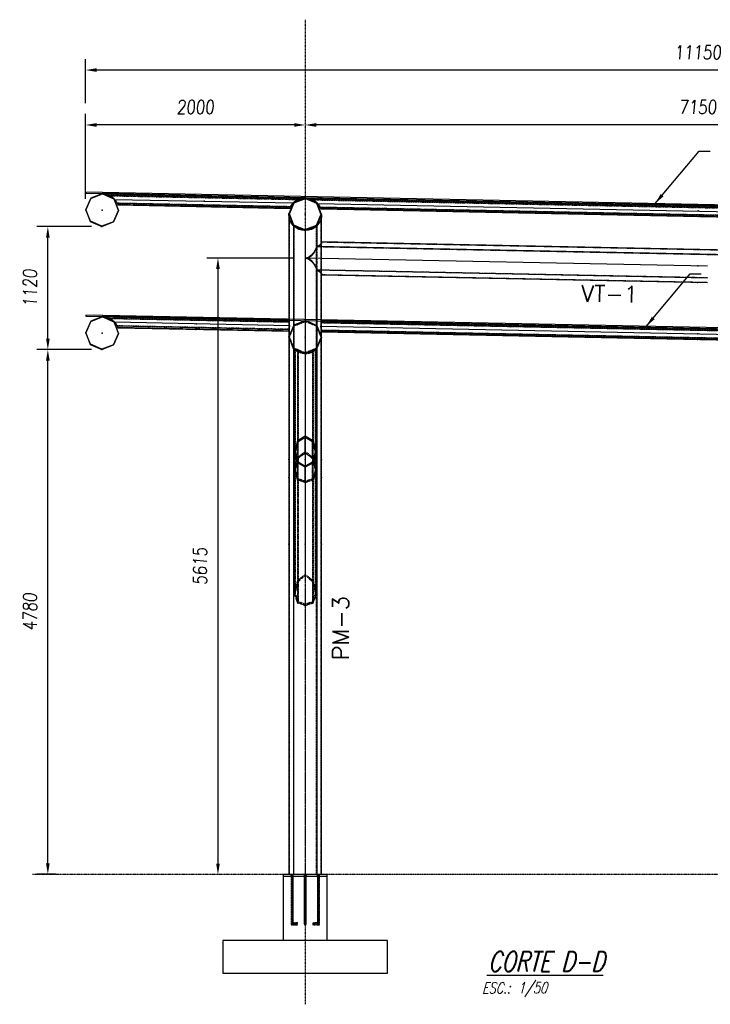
# Model space of a CAD drawing. Extents: x 635589 to 666432, y 115240 to 137507.
# Tile 5 of 7: x 652425 to 658713, y 128384 to 137353. Entities that reach past the tile are written whole.
import ezdxf
from ezdxf.enums import TextEntityAlignment as Align

# ---------------------------------------------------------------- set-up
doc = ezdxf.new("R2010")
doc.units = 0
doc.header["$LTSCALE"] = 10
doc.header["$MEASUREMENT"] = 0
doc.linetypes.add('DASHDOT', pattern=[1, 0.5, -0.25, 0, -0.25])
doc.linetypes.add('HIDDEN', pattern=[0.375, 0.25, -0.125])
doc.layers.get('0').update_dxf_attribs({"linetype": 'CONTINUOUS'})
doc.layers.get('Defpoints').update_dxf_attribs({"linetype": 'CONTINUOUS'})
for name, color, linetype in [('A', 2, 'DASHDOT'), ('COTAS', 7, 'CONTINUOUS'), ('FORIR', 4, 'CONTINUOUS'), ('G', 3, 'CONTINUOUS'), ('mark3d', 2, 'CONTINUOUS'), ('REGUA175', 4, 'CONTINUOUS'), ('S', 7, 'CONTINUOUS'), ('TR', 6, 'HIDDEN'), ('TXT1', 7, 'CONTINUOUS')]:
    doc.layers.add(name, color=color, linetype=linetype)
doc.layers.add('T04', color=4, linetype='CONTINUOUS', lineweight=25)
doc.styles.add('Dunke', font='romans.shx', dxfattribs={"width": 0.75, "oblique": 15})
doc.styles.add('PADRAO MTL', font='txt.shx', dxfattribs={"width": 0.8, "oblique": 5})
doc.styles.add('POS', font='ROMANS', dxfattribs={"width": 0.7})
doc.styles.get("Standard").update_dxf_attribs({"font": 'txt.shx', "width": 0.7, "oblique": 5})
doc.dimstyles.new('1-50', dxfattribs={"dimscale": 50, "dimtxt": 2.5, "dimasz": 2, "dimexe": 2, "dimexo": 2, "dimgap": 2, "dimtad": 1, "dimdec": 0, "dimdsep": 46, "dimtxsty": 'PADRAO MTL', "dimcen": 3, "dimclrd": 1, "dimclre": 1, "dimclrt": 7, "dimadec": 0, "dimazin": 0, "dimtfac": 1, "dimtdec": 0, "dimtmove": 0, "dimatfit": 3, "dimfxl": 1, "dimtfill": 1, "dimtolj": 1, "dimarcsym": 0})

# ---------------------------------------------------------------- blocks, each defined once
blk = doc.blocks.new('*D53')
at = {"layer": 'COTAS', "color": 1, "lineweight": -2, "transparency": 16777216}
for p, q in [((662074.4, 136394.2), (655124.4, 136394.2)), ((655024.4, 136294.2), (655024.4, 136294.2)), ((662174.4, 136294.2), (662174.4, 136294.2))]:
    blk.add_line(p, q, dxfattribs=at)
at = {"layer": 'COTAS', "color": 1, "transparency": 16777216}
for points in [[(655124.4, 136410.9), (655124.4, 136377.5), (655024.4, 136394.2)], [(662074.4, 136410.9), (662074.4, 136377.5), (662174.4, 136394.2)]]:
    blk.add_solid(points, dxfattribs=at)
at = {"layer": 'Defpoints', "color": 0, "transparency": 16777216}
for p in [(655024.4, 136394.2), (655024.4, 136394.2), (662174.4, 136394.2)]:
    blk.add_point(p, dxfattribs=at)
at = {"layer": 'COTAS', "color": 7, "transparency": 16777216, "insert": (658599.4, 136556.7), "char_height": 125, "attachment_point": 5, "style": 'PADRAO MTL', "bg_fill": 3, "box_fill_scale": 1.25, "bg_fill_color": 256, "bg_fill_true_color": 13158600, "bg_fill_transparency": 0}
blk.add_mtext('\\A1;7150', dxfattribs=at)
blk = doc.blocks.new('*D55')
at = {"layer": 'COTAS', "color": 1, "lineweight": -2, "transparency": 16777216}
for p, q in [((653024.6, 135721.6), (653024.6, 136494.2)), ((654924.4, 136394.2), (653124.6, 136394.2)), ((655024.4, 136294.2), (655024.4, 136294.2))]:
    blk.add_line(p, q, dxfattribs=at)
at = {"layer": 'COTAS', "color": 1, "transparency": 16777216}
for points in [[(653124.6, 136410.9), (653124.6, 136377.5), (653024.6, 136394.2)], [(654924.4, 136410.9), (654924.4, 136377.5), (655024.4, 136394.2)]]:
    blk.add_solid(points, dxfattribs=at)
at = {"layer": 'Defpoints', "color": 0, "transparency": 16777216}
for p in [(653024.6, 136394.2), (655024.4, 136394.2), (653024.6, 135621.6)]:
    blk.add_point(p, dxfattribs=at)
at = {"layer": 'COTAS', "color": 7, "transparency": 16777216, "insert": (654024.5, 136556.7), "char_height": 125, "attachment_point": 5, "style": 'PADRAO MTL', "bg_fill": 3, "box_fill_scale": 1.25, "bg_fill_color": 256, "bg_fill_true_color": 13158600, "bg_fill_transparency": 0}
blk.add_mtext('\\A1;2000', dxfattribs=at)
blk = doc.blocks.new('*D56')
at = {"layer": 'COTAS', "color": 1, "lineweight": -2, "transparency": 16777216}
for p, q in [((653024.6, 136594.2), (653024.6, 136994.3)), ((664174.4, 136594.2), (664174.4, 136994.3)), ((664074.4, 136894.3), (653124.6, 136894.3))]:
    blk.add_line(p, q, dxfattribs=at)
at = {"layer": 'COTAS', "color": 1, "transparency": 16777216}
for points in [[(653124.6, 136910.9), (653124.6, 136877.6), (653024.6, 136894.3)], [(664074.4, 136910.9), (664074.4, 136877.6), (664174.4, 136894.3)]]:
    blk.add_solid(points, dxfattribs=at)
at = {"layer": 'Defpoints', "color": 0, "transparency": 16777216}
for p in [(653024.6, 136894.3), (653024.6, 136494.2), (664174.4, 136494.2)]:
    blk.add_point(p, dxfattribs=at)
at = {"layer": 'COTAS', "color": 7, "transparency": 16777216, "insert": (658599.5, 137056.8), "char_height": 125, "attachment_point": 5, "style": 'PADRAO MTL', "bg_fill": 3, "box_fill_scale": 1.25, "bg_fill_color": 256, "bg_fill_true_color": 13158600, "bg_fill_transparency": 0}
blk.add_mtext('\\A1;11150', dxfattribs=at)
blk = doc.blocks.new('*D47')
at = {"layer": 'COTAS', "color": 1, "lineweight": -2, "transparency": 16777216}
for p, q in [((653078.6, 134348.5), (652580.9, 134348.5)), ((652680.9, 129668.6), (652680.9, 134248.5)), ((652753.7, 129568.6), (652580.9, 129568.6))]:
    blk.add_line(p, q, dxfattribs=at)
at = {"layer": 'COTAS', "color": 1, "transparency": 16777216}
for points in [[(652664.3, 134248.5), (652697.6, 134248.5), (652680.9, 134348.5)], [(652664.3, 129668.6), (652697.6, 129668.6), (652680.9, 129568.6)]]:
    blk.add_solid(points, dxfattribs=at)
at = {"layer": 'Defpoints', "color": 0, "transparency": 16777216}
for p in [(652680.9, 134348.5), (653178.6, 134348.5), (652853.7, 129568.6)]:
    blk.add_point(p, dxfattribs=at)
at = {"layer": 'COTAS', "color": 7, "transparency": 16777216, "insert": (652518.4, 131958.5), "char_height": 125, "attachment_point": 5, "rotation": 90, "style": 'PADRAO MTL', "bg_fill": 3, "box_fill_scale": 1.25, "bg_fill_color": 256, "bg_fill_true_color": 13158600, "bg_fill_transparency": 0}
blk.add_mtext('\\A1;4780', dxfattribs=at)
blk = doc.blocks.new('mark3d1')
at = {"layer": 'mark3d', "color": 4, "style": 'POS'}
blk.add_attdef('MARK', text='', height=3, dxfattribs=at).set_placement((7.18, -1.23), align=Align.CENTER)
blk = doc.blocks.new('*D49')
at = {"layer": 'COTAS', "color": 1, "lineweight": -2, "transparency": 16777216}
for p, q in [((654924.4, 135181.6), (654130, 135181.6)), ((654230, 135081.6), (654230, 129666.6)), ((654330, 129566.6), (654330, 129566.6))]:
    blk.add_line(p, q, dxfattribs=at)
at = {"layer": 'COTAS', "color": 1, "transparency": 16777216}
for points in [[(654213.3, 135081.6), (654246.6, 135081.6), (654230, 135181.6)], [(654213.3, 129666.6), (654246.6, 129666.6), (654230, 129566.6)]]:
    blk.add_solid(points, dxfattribs=at)
at = {"layer": 'Defpoints', "color": 0, "transparency": 16777216}
for p in [(655024.4, 135181.6), (654230, 129566.6), (654230, 129566.6)]:
    blk.add_point(p, dxfattribs=at)
at = {"layer": 'COTAS', "color": 7, "transparency": 16777216, "insert": (654067.5, 132374.1), "char_height": 125, "attachment_point": 5, "rotation": 90, "style": 'PADRAO MTL', "bg_fill": 3, "box_fill_scale": 1.25, "bg_fill_color": 256, "bg_fill_true_color": 13158600, "bg_fill_transparency": 0}
blk.add_mtext('\\A1;5615', dxfattribs=at)
blk = doc.blocks.new('*D52')
at = {"layer": 'COTAS', "color": 1, "lineweight": -2, "transparency": 16777216}
for p, q in [((653078.6, 135468.5), (652580.9, 135468.5)), ((652680.9, 134448.5), (652680.9, 135368.5)), ((653078.6, 134348.5), (652580.9, 134348.5))]:
    blk.add_line(p, q, dxfattribs=at)
at = {"layer": 'COTAS', "color": 1, "transparency": 16777216}
for points in [[(652664.3, 135368.5), (652697.6, 135368.5), (652680.9, 135468.5)], [(652664.3, 134448.5), (652697.6, 134448.5), (652680.9, 134348.5)]]:
    blk.add_solid(points, dxfattribs=at)
at = {"layer": 'Defpoints', "color": 0, "transparency": 16777216}
for p in [(652680.9, 135468.5), (653178.6, 135468.5), (653178.6, 134348.5)]:
    blk.add_point(p, dxfattribs=at)
at = {"layer": 'COTAS', "color": 7, "transparency": 16777216, "insert": (652518.4, 134908.5), "char_height": 125, "attachment_point": 5, "rotation": 90, "style": 'PADRAO MTL', "bg_fill": 3, "box_fill_scale": 1.25, "bg_fill_color": 256, "bg_fill_true_color": 13158600, "bg_fill_transparency": 0}
blk.add_mtext('\\A1;1120', dxfattribs=at)
blk = doc.blocks.new('A$C4C575746')
at = {"layer": 'REGUA175', "color": 8, "style": 'Dunke', "oblique": 15, "width": 0.75}
blk.add_text('ESC.:', height=2, dxfattribs=at).set_placement((-0.61, -3.25))
for tag, p, height in [('%%UTITULO', (0.47, 0.77), 3.6), ('ESCALA', (5.96, -3.23), 2)]:
    blk.add_attdef(tag, p, '', height=height, dxfattribs=at)
blk = doc.blocks.new('3D_INFOM')
blk.add_point((0, 0))
at = {"layer": 'FORIR', "flags": 1}
blk.add_attdef('MARK', (7.6, -4.3), '', height=5.26, dxfattribs=at)
blk = doc.blocks.new('3D_INFOTEXT')
blk.add_point((0, 0))
at = {"flags": 1}
for tag, p in [('MAR_PEZ', (7.2, 4.1)), ('POS_PEZ', (7.6, -4.3)), ('HANDLE', (7, -38.5)), ('LUN_PRO', (7.2, -21.9)), ('NOM_PRO', (7.6, -13.2)), ('MAT_PRO', (7.6, -30.1))]:
    blk.add_attdef(tag, p, '', height=5.26, dxfattribs=at)

msp = doc.modelspace()

# ---------------------------------------------------------------- linework, layer by layer
for p, q in [((655225.2, 128966.6), (655225.2, 129550.6)), ((655775.2, 128966.6), (654275.2, 128966.6)), ((654275.2, 128966.6), (654275.2, 128666.6)), ((655775.2, 128666.6), (655775.2, 128966.6)), ((654275.2, 128666.6), (655775.2, 128666.6))]:
    msp.add_line(p, q)
at = {"layer": 'A'}
msp.add_line((655024.4, 137353.1), (655024.4, 128384.1), dxfattribs=at)
at = {"layer": 'G'}
for p, q in [((655084.6, 135719), (655090.5, 135715.7)), ((662113.2, 135575.2), (655090.5, 135715.7)), ((655090.5, 135715.7), (655110.2, 135704.6)), ((655110.2, 135704.6), (655132.6, 135685.5)), ((655132.6, 135685.5), (655137.4, 135679.4)), ((655137.4, 135679.4), (655150.8, 135662.4)), ((655137.4, 135679.4), (662064.8, 135540.8)), ((655150.8, 135662.4), (655160.4, 135643.5)), ((655160.4, 135643.5), (655164.1, 135636.2)), ((655160.4, 135643.5), (662040.4, 135505.9)), ((655164.1, 135636.2), (655166.2, 135628.8)), ((655166.2, 135628.8), (662034, 135491.4)), ((654885.8, 135524.2), (654877.3, 135552.3)), ((654899.7, 135498.2), (654885.8, 135524.2)), ((655163, 135524.2), (655149.1, 135498.2)), ((655171.5, 135552.3), (655163, 135524.2)), ((655174, 135577.7), (655171.5, 135552.3)), ((655174, 135327.1), (655174, 135577.7)), ((654915.9, 135478.4), (654899.7, 135498.2)), ((654918, 135475.9), (654916.8, 135477.4)), ((654918.4, 135475.5), (654918, 135475.9)), ((654941.1, 135456.8), (654918.4, 135475.5)), ((654967, 135443), (654941.1, 135456.8)), ((654995.2, 135434.4), (654967, 135443)), ((655020.6, 135431.9), (654995.2, 135434.4)), ((655053.7, 135434.4), (655024.4, 135431.6)), ((655081.8, 135443), (655053.7, 135434.4)), ((655107.8, 135456.8), (655081.8, 135443)), ((655127.6, 135473.1), (655107.8, 135456.8)), ((655130.1, 135475.2), (655128.6, 135473.9)), ((655130.5, 135475.5), (655130.1, 135475.2)), ((655130.1, 135475.2), (655130.1, 135284.8)), ((655149.1, 135498.2), (655130.5, 135475.5)), ((655024, 135431.6), (655022, 135431.8)), ((655024.4, 135431.6), (655024, 135431.6)), ((655130.5, 135285.6), (655107.8, 135241)), ((655149.1, 135294.6), (655130.5, 135285.6)), ((662067.7, 135146.8), (655130.5, 135285.6)), ((655163, 135305.1), (655149.1, 135294.6)), ((655171.5, 135316.6), (655163, 135305.1)), ((655174.4, 135328.6), (655171.5, 135316.6)), ((662023.8, 135191.6), (655174.4, 135328.6)), ((655107.8, 135241), (655081.8, 135208)), ((655081.8, 135152.9), (655107.8, 135118.9)), ((655107.8, 135118.9), (655130.5, 135073.4)), ((655130.1, 135074.1), (655130.1, 134566.6)), ((655130.5, 135073.4), (655149.1, 135063.6)), ((655130.5, 135073.4), (658689.1, 135002.2)), ((655149.1, 135063.6), (655163, 135052.6)), ((655163, 135052.6), (655171.5, 135040.8)), ((655171.5, 135040.8), (655174.4, 135028.6)), ((655174, 134608.6), (655174, 135030.2)), ((655174.4, 135028.6), (658689.1, 134958.3)), ((653235.8, 134636), (653241.7, 134632.6)), ((653241.7, 134632.6), (653261.4, 134621.6)), ((653261.4, 134621.6), (653283.8, 134602.5)), ((653283.8, 134602.5), (653288.6, 134596.3)), ((653288.6, 134596.3), (653302, 134579.4)), ((653302, 134579.4), (653311.6, 134560.5)), ((653311.6, 134560.5), (653315.3, 134553.2)), ((653315.3, 134553.2), (653317.4, 134545.7)), ((655130.1, 134563.9), (655130.1, 134363.5)), ((655169.3, 134594.1), (655164.9, 134558.8)), ((662032.9, 134421.4), (655164.9, 134558.8)), ((655164.9, 134558.8), (655169.3, 134523.3)), ((655171.2, 134596.6), (655169.3, 134594.1)), ((662028.5, 134456.9), (655169.3, 134594.1)), ((655174, 134608.6), (655171.2, 134596.6)), ((662023.8, 134471.6), (655174, 134608.6)), ((655169.3, 134523.3), (655171.2, 134520.8)), ((655169.3, 134523.3), (662028.5, 134386.2)), ((655171.2, 134520.8), (655174, 134508.6)), ((655174, 134508.6), (662023.8, 134371.6)), ((655174, 134459.4), (655174, 134508.6)), ((655174, 134457.7), (655174.4, 134458.5)), ((655174, 129566.6), (655174, 134457.7)), ((655130.1, 134357.4), (655130.1, 129566.6)), ((655090.7, 133352.4), (655090.7, 133509)), ((655125.6, 133236.6), (655125.6, 133417)), ((655081.8, 133362.3), (655090.7, 133352.4)), ((655090.7, 133352.4), (655094.4, 133337.7)), ((655096.3, 133157.4), (655096.3, 133317)), ((655096.3, 133157.4), (655107.8, 133190.4)), ((655107.8, 133190.4), (655125.6, 133236.6)), ((655081.8, 133156.7), (655096.3, 133157.4)), ((655225.2, 129550.6), (655225.2, 129566.6))]:
    msp.add_line(p, q, dxfattribs=at)
at = {"layer": 'S'}
for p, q in [((655128, 135681.1), (655168, 135578.7)), ((655174.4, 135578.6), (655132.6, 135685.5)), ((655168, 135578.7), (655123.9, 135478)), ((655128.3, 135473.4), (655174.4, 135578.6)), ((654916.3, 135477.6), (655021.4, 135431.6)), ((655021.5, 135437.9), (654920.8, 135482)), ((655021.4, 135431.6), (655128.3, 135473.4)), ((655123.9, 135478), (655021.5, 135437.9)), ((653281.9, 134600.6), (653322.9, 134495.6)), ((653325.6, 134495.6), (653283.8, 134602.5)), ((655130.7, 134563.6), (655171.7, 134458.6)), ((655174.4, 134458.5), (655132.6, 134565.5)), ((653322.9, 134495.6), (653277.7, 134392.3)), ((653279.5, 134390.4), (653325.6, 134495.6)), ((655171.7, 134458.6), (655126.5, 134355.3)), ((655128.3, 134353.4), (655174.4, 134458.5)), ((655117.6, 133417), (655090.7, 133509)), ((655125.6, 133417), (655096.3, 133517)), ((655090.7, 133325), (655117.6, 133417)), ((655125.6, 133417), (655096.3, 133317))]:
    msp.add_line(p, q, dxfattribs=at)
at = {"layer": 'T04'}
for points in [[(653025.6, 135771.6), (664173.4, 135548.7), (664173.6, 135558.7), (653025.8, 135781.6)], [(653025.6, 134651.6), (664173.4, 134428.6), (664173.6, 134438.6), (653025.8, 134661.6)]]:
    msp.add_lwpolyline(points, close=True, dxfattribs=at)
at = {"layer": 'TR'}
for p, q in [((655096.7, 135712.2), (662106.8, 135572)), ((655158.6, 135646.9), (662042.3, 135509.3)), ((655164.9, 135633.6), (662035.6, 135496.1)), ((655170.3, 135314.9), (655170.3, 135548.2)), ((654916.8, 135477.4), (654915.9, 135478.4)), ((655127.5, 129566.6), (655127.5, 135473)), ((655128.6, 135473.9), (655127.6, 135473.1)), ((655024, 135431.6), (655020.6, 135431.9)), ((655022, 135431.8), (655020.6, 135431.9)), ((655021.5, 135431.6), (655021.3, 135431.6)), ((655130.5, 135279.2), (655107.8, 135234.6)), ((655130.1, 135284.8), (655130.1, 135074.1)), ((655132, 135283.7), (655130.5, 135279.2)), ((655149.1, 135292), (655132, 135283.7)), ((662066.2, 135145), (655132, 135283.7)), ((655163, 135302.4), (655149.1, 135292)), ((655171.5, 135313.9), (655163, 135302.4)), ((655170.3, 135042.5), (655170.3, 135314.9)), ((655174.4, 135326), (655171.5, 135313.9)), ((655174, 135030.2), (655174, 135327.1)), ((655174.4, 135326), (655174.4, 135328.6)), ((662023.8, 135189), (655174.4, 135326)), ((655107.8, 135234.6), (655081.8, 135201.6)), ((655081.8, 135159.3), (655107.8, 135125.3)), ((655107.8, 135125.3), (655130.5, 135079.8)), ((655127.5, 135079.5), (655127.5, 134567.7)), ((655130.1, 134357.4), (655130.1, 135074.1)), ((655130.5, 135079.8), (655132, 135075.2)), ((655132, 135075.2), (658689.1, 135004.1)), ((655132, 135075.2), (655149.1, 135066.3)), ((655149.1, 135066.3), (655163, 135055.2)), ((655163, 135055.2), (655171.5, 135043.4)), ((655170.3, 134595.4), (655170.3, 135042.5)), ((655171.5, 135043.4), (655174.4, 135031.2)), ((655174.4, 135031.2), (658689.1, 134960.9)), ((655174.4, 135028.6), (655174.4, 135031.2)), ((655107.4, 134576.5), (655081.4, 134587.9)), ((655081.4, 134581.4), (655107.4, 134570.1)), ((655130.1, 134566.5), (655107.4, 134576.5)), ((655107.4, 134570.1), (655128, 134561.1)), ((655127.5, 134567.7), (655127.5, 134565)), ((655127.5, 134565), (655127.5, 134357.5)), ((655128, 134561.1), (655130.1, 134555.7)), ((655130.1, 134566.6), (655130.1, 134563.9)), ((655132.6, 134565.5), (655130.1, 134566.5)), ((655130.1, 134555.7), (655148.8, 134508)), ((655148.8, 134524.1), (655132.6, 134565.5)), ((655170.3, 134590.7), (655166.3, 134558.8)), ((655166.3, 134558.8), (655170.3, 134526.7)), ((655170.3, 134522), (655170.3, 134595.4)), ((655171.2, 134591.8), (655170.3, 134590.7)), ((662027.5, 134453.5), (655170.3, 134590.7)), ((655174, 134603.9), (655171.2, 134591.8)), ((655174, 134603.9), (655174, 134608.6)), ((655174, 134508.6), (655174, 134608.6)), ((662023.8, 134466.9), (655174, 134603.9)), ((655162.6, 134488.6), (655148.8, 134524.1)), ((655148.8, 134508), (655162.6, 134472.5)), ((655162.6, 134446.3), (655148.8, 134414.6)), ((655170.3, 134469), (655162.6, 134488.6)), ((655162.6, 134472.5), (655168, 134458.7)), ((655168, 134458.7), (655162.6, 134446.3)), ((655162.6, 134431.7), (655170.3, 134449.2)), ((655170.3, 134526.7), (662027.5, 134389.5)), ((655170.3, 134526.7), (655171.2, 134525.5)), ((655170.3, 134469), (655170.3, 134522)), ((655171.2, 134466.8), (655170.3, 134469)), ((655170.3, 134462.3), (655170.3, 134469)), ((655170.3, 134455.3), (655170.3, 134462.3)), ((655170.3, 134449.2), (655170.3, 134455.3)), ((655170.3, 134449.2), (655171.2, 134451.2)), ((655170.3, 129566.6), (655170.3, 134449.2)), ((655171.2, 134525.5), (655174, 134513.4)), ((655174, 134459.4), (655171.2, 134466.8)), ((655171.2, 134451.2), (655174, 134457.7)), ((655174, 134513.4), (662023.8, 134376.4)), ((655174, 134508.6), (655174, 134513.4)), ((655174, 134459.4), (655174, 134457.8)), ((655174, 134459.4), (655174, 134457.8)), ((655174.4, 134458.5), (655174, 134459.4)), ((655174, 134457.8), (655174, 134459.4)), ((655123.9, 134358), (655107.4, 134351.5)), ((655130.1, 134372), (655123.9, 134358)), ((655127.5, 134357.5), (655127.5, 134353)), ((655128.3, 134353.4), (655130.1, 134357.4)), ((655148.8, 134414.6), (655130.1, 134372)), ((655130.1, 134357.4), (655148.8, 134400)), ((655130.1, 134363.5), (655130.1, 134357.4)), ((655148.8, 134400), (655162.6, 134431.7)), ((655107.4, 134351.5), (655081.4, 134341.3)), ((655081.4, 134335), (655107.4, 134345.2)), ((655081.8, 134323), (655096.3, 134330.7)), ((655096.3, 134330.7), (655090.7, 134327.7)), ((655090.7, 134327.7), (655090.7, 133509)), ((655107.8, 134336.8), (655096.3, 134330.7)), ((655096.3, 134330.7), (655096.3, 133517)), ((655107.4, 134345.2), (655128.3, 134353.4)), ((655125.6, 134351.5), (655107.8, 134336.8)), ((655117.6, 133444.3), (655117.6, 134344.9)), ((655125.6, 133417), (655125.6, 134351.5)), ((655096.3, 133357.4), (655096.3, 133517)), ((655081.8, 133373.6), (655096.3, 133357.4)), ((655117.6, 133417), (655117.6, 133444.3)), ((655117.6, 133243.2), (655117.6, 133417)), ((655090.7, 133352.4), (655090.7, 133325)), ((655090.7, 133168.4), (655090.7, 133325)), ((655094.4, 133337.7), (655107.8, 133284.9)), ((655096.3, 133357.4), (655107.8, 133312.2)), ((655096.3, 133357.4), (655096.3, 133344.3)), ((655096.3, 133344.3), (655096.3, 133330.1)), ((655096.3, 133330.1), (655096.3, 133317)), ((655107.8, 133312.2), (655125.6, 133236.6)), ((655107.8, 133284.9), (655117.6, 133243.2)), ((655090.7, 133168.4), (655107.8, 133217.7)), ((655107.8, 133217.7), (655117.6, 133243.2)), ((655117.6, 133215.9), (655117.6, 133243.2)), ((655117.6, 132123.2), (655117.6, 133215.9)), ((655125.6, 132116.6), (655125.6, 133236.6)), ((655081.8, 133168), (655090.7, 133168.4)), ((655090.7, 133168.4), (655090.7, 132232.4)), ((655096.3, 133157.4), (655096.3, 132237.4)), ((655081.8, 132253.6), (655096.3, 132237.4)), ((655081.8, 132242.3), (655090.7, 132232.4)), ((655090.7, 132232.4), (655107.8, 132164.9)), ((655090.7, 132232.4), (655090.7, 132048.4)), ((655096.3, 132237.4), (655096.3, 132037.4)), ((655096.3, 132237.4), (655107.8, 132192.2)), ((655107.8, 132192.2), (655125.6, 132116.6)), ((655107.8, 132164.9), (655117.6, 132123.2)), ((655107.8, 132097.7), (655117.6, 132123.2)), ((655107.8, 132070.3), (655125.6, 132116.6)), ((655081.8, 132048), (655090.7, 132048.4)), ((655081.8, 132036.6), (655096.3, 132037.4)), ((655090.7, 132048.4), (655107.8, 132097.7)), ((655096.3, 132037.4), (655107.8, 132070.3)), ((655133.9, 129566.6), (655133.9, 129550.6)), ((655134.7, 129566.6), (655134.7, 129550.6)), ((655135.7, 129566.6), (655135.7, 129550.6)), ((655135.7, 129550.6), (655135.7, 129126.1)), ((655138.5, 129550.6), (655138.5, 129566.6)), ((655138.5, 129123.3), (655138.5, 129550.6)), ((655145.2, 129550.6), (655145.2, 129566.6)), ((655145.2, 129116.6), (655145.2, 129550.6)), ((655152, 129550.6), (655152, 129566.6)), ((655152, 129109.8), (655152, 129550.6)), ((655154.7, 129550.6), (655154.7, 129566.6)), ((655154.7, 129107), (655154.7, 129550.6)), ((655154.9, 129550.6), (655154.9, 129566.6)), ((655155.7, 129550.6), (655155.7, 129566.6)), ((654895.7, 129107), (654898.5, 129109.8)), ((654895.7, 129107), (654898.5, 129109.8)), ((654895.7, 129107), (654955.2, 129107)), ((654955.2, 129107), (654895.7, 129107)), ((654898.5, 129109.8), (654905.2, 129116.6)), ((654898.5, 129109.8), (654905.2, 129116.6)), ((654898.5, 129109.8), (654955.2, 129109.8)), ((654898.5, 129109.8), (654955.2, 129109.8)), ((654905.2, 129116.6), (654912, 129123.3)), ((654905.2, 129116.6), (654912, 129123.3)), ((654905.2, 129116.6), (654955.2, 129116.6)), ((654905.2, 129116.6), (654955.2, 129116.6)), ((654912, 129123.3), (654914.7, 129126.1)), ((654912, 129123.3), (654914.7, 129126.1)), ((654912, 129123.3), (654955.2, 129123.3)), ((654912, 129123.3), (654955.2, 129123.3)), ((654955.2, 129126.1), (654914.7, 129126.1)), ((654955.2, 129126.1), (654914.7, 129126.1)), ((654955.2, 129123.3), (654955.2, 129126.1)), ((654955.2, 129116.6), (654955.2, 129123.3)), ((654955.2, 129109.8), (654955.2, 129116.6)), ((654955.2, 129107), (654955.2, 129109.8)), ((655018.5, 129123.3), (655015.7, 129116.6)), ((655015.7, 129116.6), (655015.7, 129116.6)), ((655015.7, 129116.6), (655015.7, 129116.6)), ((655015.7, 129116.6), (655018.5, 129109.8)), ((655025.2, 129126.1), (655018.5, 129123.3)), ((655025.2, 129126.1), (655018.5, 129123.3)), ((655025.2, 129107), (655018.5, 129109.8)), ((655018.5, 129109.8), (655018.5, 129109.8)), ((655018.5, 129109.8), (655025.2, 129107)), ((655032, 129123.3), (655025.2, 129126.1)), ((655032, 129123.3), (655025.2, 129126.1)), ((655032, 129109.8), (655025.2, 129107)), ((655025.2, 129107), (655032, 129109.8)), ((655025.2, 129107), (655025.2, 129107)), ((655034.7, 129116.6), (655032, 129123.3)), ((655032, 129109.8), (655034.7, 129116.6)), ((655032, 129109.8), (655032, 129109.8)), ((655034.7, 129116.6), (655034.7, 129116.6)), ((655135.7, 129126.1), (655095.2, 129126.1)), ((655095.2, 129126.1), (655095.2, 129123.3)), ((655095.2, 129123.3), (655138.5, 129123.3)), ((655095.2, 129123.3), (655095.2, 129116.6)), ((655095.2, 129116.6), (655145.2, 129116.6)), ((655095.2, 129116.6), (655095.2, 129109.8)), ((655095.2, 129109.8), (655152, 129109.8)), ((655095.2, 129109.8), (655095.2, 129107)), ((655095.2, 129107), (655154.7, 129107)), ((655138.5, 129123.3), (655135.7, 129126.1)), ((655145.2, 129116.6), (655138.5, 129123.3)), ((655152, 129109.8), (655145.2, 129116.6)), ((655154.7, 129107), (655152, 129109.8))]:
    msp.add_line(p, q, dxfattribs=at)
at = {"layer": 'TR', "color": 253}
msp.add_line((665343.5, 129566.6), (652541.6, 129566.6), dxfattribs=at)

# ---------------------------------------------------------------- block references
for p in [(658603.5, 135660.1), (658601.5, 135560.1), (658602.1, 135260.1), (658596.1, 134960.1), (658599.9, 134540.1), (658597.9, 134440.1), (655174, 133346.7), (655174, 133183.2), (655174, 132575.6)]:
    msp.add_blockref('3D_INFOTEXT', p)
at = {"layer": 'COTAS', "xscale": 50, "yscale": 50, "zscale": 50}
msp.add_blockref('A$C4C575746', (656665.3, 128645.8), dxfattribs=at).add_auto_attribs({'ESCALA': '1/50', '%%UTITULO': '%%UCORTE D-D'})
at = {"layer": 'G'}
for p in [(658602.5, 135611.5), (658599.1, 135110.1), (658598.9, 134490.1)]:
    msp.add_blockref('3D_INFOM', p, dxfattribs=at)
at = {"layer": 'TXT1', "xscale": 50, "yscale": 50, "zscale": 50}
for p, rotation, values in [((657437.8, 134848.6), 358.8542477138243, {'MARK': 'VT-1'}), ((655360.7, 131450.7), 90, {'MARK': 'PM-3'})]:
    msp.add_blockref('mark3d1', p, dxfattribs=dict(at, rotation=rotation)).add_auto_attribs(values)

# ---------------------------------------------------------------- leaders
at = {"layer": 'COTAS', "annotation_type": 0, "has_hookline": 1, "hookline_direction": 0, "text_width": 2175.8}
for points in [[(658210, 135677.9), (658611.4, 136156.1), (658711.4, 136156.1)], [(658129.4, 134559.5), (658530.8, 135037.7), (658630.8, 135037.7)]]:
    msp.add_leader(points, dimstyle='1-50', override={"dimgap": 2, "dimtad": 0}, dxfattribs=at)

# ---------------------------------------------------------------- next in the draw order: dimensions: what is measured, and where the dimension line sits
at = {"layer": 'COTAS'}
dim = msp.add_linear_dim(base=(655024.4, 136394.2), p1=(662174.4, 136394.2), p2=(655024.4, 136394.2), dimstyle='1-50', dxfattribs=at)
dim.commit()
dim.dimension.update_dxf_attribs({"geometry": '*D53', "text_midpoint": (658599.4, 136556.7)})
for base, p1, p2, picture, middle in [((654230, 129566.6), (655024.4, 135181.6), (654230, 129566.6), '*D49', (654067.5, 132374.1)), ((652680.9, 134348.5), (652853.7, 129568.6), (653178.6, 134348.5), '*D47', (652518.4, 131958.5))]:
    dim = msp.add_linear_dim(base=base, p1=p1, p2=p2, angle=90, dimstyle='1-50', dxfattribs=at)
    dim.commit()
    dim.dimension.update_dxf_attribs({"geometry": picture, "text_midpoint": middle})

# ---------------------------------------------------------------- next in the draw order: linework, layer by layer
msp.add_line((654825.2, 129550.6), (654825.2, 128966.6))
at = {"layer": 'G'}
for p, q in [((654918, 135475.9), (654918, 134564)), ((655024, 135431.6), (655024, 134610.2)), ((655053.7, 135188), (655024.4, 135181.6)), ((655024.4, 135181.6), (655053.7, 135174.1)), ((658689.1, 135108.3), (655024.4, 135181.6)), ((655081.8, 135208), (655053.7, 135188)), ((655053.7, 135174.1), (655081.8, 135152.9)), ((654878.8, 134599.9), (653241.7, 134632.6)), ((654883.2, 134564.4), (653288.6, 134596.3)), ((654878.8, 134529.2), (653311.6, 134560.5)), ((653317.4, 134545.7), (654874, 134514.6)), ((654876.9, 134602.4), (654874, 134614.6)), ((654878.8, 134599.9), (654876.9, 134602.4)), ((654883.2, 134564.4), (654878.8, 134599.9)), ((654878.8, 134529.2), (654883.2, 134564.4)), ((654918, 134557.9), (654918, 134359.9)), ((655024, 134607.6), (655024, 134315.2)), ((654874, 134514.6), (654876.9, 134526.7)), ((654874, 134514.6), (654874, 129566.6)), ((654876.9, 134526.7), (654878.8, 134529.2)), ((654918, 134356.9), (654918, 129566.6)), ((655024, 134312.6), (655024, 133557.5)), ((654960.5, 133353.7), (654960.5, 133509)), ((655025.6, 133406.6), (655025.6, 133547.1)), ((654925.6, 133417), (654925.6, 133238.6)), ((654967, 133360.9), (654995.2, 133386)), ((654995.2, 133386), (655024.4, 133406)), ((655024.4, 133406), (655025.6, 133406.6)), ((655025.6, 133406.6), (655053.7, 133387.3)), ((655053.7, 133387.3), (655081.8, 133362.3)), ((654954.9, 133158.7), (654954.9, 133317)), ((654956.6, 133338.3), (654960.5, 133353.7)), ((654960.5, 133353.7), (654967, 133360.9)), ((654925.6, 133238.6), (654941.1, 133198.4)), ((654941.1, 133198.4), (654954.9, 133158.7)), ((655025.6, 133135), (655025.6, 133275.5)), ((654954.9, 133158.7), (654967, 133158)), ((654967, 133158), (654995.2, 133150.1)), ((654995.2, 133150.1), (655024.4, 133135.8)), ((655024.4, 133135.8), (655025.6, 133135)), ((655025.6, 133135), (655053.7, 133148.7)), ((655053.7, 133148.7), (655081.8, 133156.7)), ((655225.2, 129566.6), (654825.2, 129566.6)), ((654825.2, 129566.6), (654825.2, 129550.6)), ((654825.2, 129550.6), (655225.2, 129550.6))]:
    msp.add_line(p, q, dxfattribs=at)
at = {"layer": 'S'}
for p, q in [((654920.5, 134569.7), (654874.5, 134464.5)), ((654877.1, 134464.5), (654922.3, 134567.8)), ((655027.4, 134611.5), (654920.5, 134569.7)), ((654922.3, 134567.8), (655027.4, 134608.9)), ((655132.6, 134565.5), (655027.4, 134611.5)), ((655027.4, 134611.5), (655027.4, 134611.5)), ((655027.4, 134608.9), (655130.7, 134563.6)), ((654874.5, 134464.5), (654916.3, 134357.6)), ((654918.2, 134359.5), (654877.1, 134464.5)), ((654916.3, 134357.6), (655021.4, 134311.6)), ((655021.5, 134314.2), (654918.2, 134359.5)), ((655021.4, 134311.6), (655128.3, 134353.4)), ((655126.5, 134355.3), (655021.5, 134314.2)), ((655025.6, 133558.4), (654954.9, 133517)), ((655096.3, 133517), (655025.6, 133558.4)), ((654954.9, 133517), (654925.6, 133417)), ((654960.5, 133509), (654933.6, 133417)), ((655025.6, 133547.1), (654960.5, 133509)), ((655090.7, 133509), (655025.6, 133547.1)), ((654954.9, 133317), (654925.6, 133417)), ((654933.6, 133417), (654960.5, 133325)), ((655025.6, 133275.5), (654954.9, 133317)), ((654960.5, 133325), (655025.6, 133286.8)), ((655025.6, 133286.8), (655090.7, 133325)), ((655096.3, 133317), (655025.6, 133275.5))]:
    msp.add_line(p, q, dxfattribs=at)
at = {"layer": 'TR'}
for p, q in [((654877.8, 135550.7), (654877.8, 134601.2)), ((654920.6, 129566.6), (654920.6, 135473.6)), ((654920.6, 135473.6), (654920.6, 134569.8)), ((655053.7, 135181.6), (655051.3, 135181.1)), ((655051.3, 135181.1), (655053.7, 135180.5)), ((655081.8, 135201.6), (655053.7, 135181.6)), ((655053.7, 135180.5), (655081.8, 135159.3)), ((654877.8, 134596.5), (653247.9, 134629.1)), ((654877.8, 134532.5), (653309.8, 134563.9)), ((653316.1, 134550.5), (654874, 134519.4)), ((654874, 134614.6), (654874, 134514.6)), ((654874, 134614.6), (654874, 134609.9)), ((654876.9, 134597.7), (654874, 134609.9)), ((654877.8, 134596.5), (654876.9, 134597.7)), ((654877.8, 134601.2), (654877.8, 134527.8)), ((654881.8, 134564.5), (654877.8, 134596.5)), ((654877.8, 134532.5), (654881.8, 134564.5)), ((654918, 134563.9), (654899.3, 134521.3)), ((654899.3, 134506.7), (654918, 134549.3)), ((654920.5, 134569.7), (654918, 134563.9)), ((654918, 134549.3), (654924.9, 134565.1)), ((654918, 134564), (654918, 134557.9)), ((654940.7, 134577.6), (654920.5, 134569.7)), ((654920.6, 134569.8), (654920.6, 134563.9)), ((654920.6, 134563.9), (654920.6, 134358.4)), ((654924.9, 134565.1), (654940.7, 134571.3)), ((654966.6, 134587.7), (654940.7, 134577.6)), ((654940.7, 134571.3), (654966.6, 134581.4)), ((654994.8, 134598.7), (654966.6, 134587.7)), ((654966.6, 134581.4), (654994.8, 134592.4)), ((655024, 134610.2), (654994.8, 134598.7)), ((654994.8, 134592.4), (655024, 134603.9)), ((655027.4, 134611.5), (655024, 134610.2)), ((655024, 134610.2), (655024, 134607.6)), ((655024, 134603.9), (655027.3, 134605.2)), ((655027.3, 134605.2), (655053.3, 134593.8)), ((655053.3, 134600.2), (655027.4, 134611.5)), ((655081.4, 134587.9), (655053.3, 134600.2)), ((655053.3, 134593.8), (655081.4, 134581.4)), ((654874, 134519.4), (654876.9, 134531.4)), ((654874, 134519.4), (654874, 134514.6)), ((654876.9, 134470.2), (654874.5, 134464.5)), ((654874.5, 134464.5), (654874.5, 134464.5)), ((654874.5, 134464.5), (654876.9, 134458.2)), ((654876.9, 134531.4), (654877.8, 134532.5)), ((654877.8, 134472.2), (654876.9, 134470.2)), ((654876.9, 134458.2), (654877.8, 134456)), ((654877.8, 134527.8), (654877.8, 134472.2)), ((654885.5, 134489.7), (654877.8, 134472.2)), ((654877.8, 134472.2), (654877.8, 134466.1)), ((654877.8, 134466.1), (654877.8, 134462.7)), ((654877.8, 134462.7), (654877.8, 134456)), ((654877.8, 134456), (654885.5, 134436.4)), ((654877.8, 134456), (654877.8, 129566.6)), ((654880.8, 134464.4), (654885.5, 134475.1)), ((654885.5, 134452.5), (654880.8, 134464.4)), ((654899.3, 134521.3), (654885.5, 134489.7)), ((654885.5, 134475.1), (654899.3, 134506.7)), ((654899.3, 134417), (654885.5, 134452.5)), ((654885.5, 134436.4), (654899.3, 134400.9)), ((654918, 134369.3), (654899.3, 134417)), ((654899.3, 134400.9), (654916.3, 134357.6)), ((654916.3, 134357.6), (654918, 134356.9)), ((654920.8, 134362), (654918, 134369.3)), ((654918, 134359.9), (654918, 134356.9)), ((654918, 134356.9), (654940.7, 134346.9)), ((654920.6, 134358.4), (654920.6, 134355.7)), ((654940.7, 134353.3), (654920.8, 134362)), ((654941.1, 134336.8), (654925.6, 134349.5)), ((654925.6, 134349.5), (654925.6, 133417)), ((654933.6, 134343), (654933.6, 133444.3)), ((654966.6, 134342), (654940.7, 134353.3)), ((654940.7, 134346.9), (654966.6, 134335.6)), ((654954.9, 134329.4), (654941.1, 134336.8)), ((654967, 134323), (654954.9, 134329.4)), ((654954.9, 134329.4), (654954.9, 133517)), ((654960.5, 134326.4), (654960.5, 133509)), ((654994.8, 134329.6), (654966.6, 134342)), ((654966.6, 134335.6), (654994.8, 134323.2)), ((654995.2, 134314.4), (654967, 134323)), ((655021.5, 134317.9), (654994.8, 134329.6)), ((654994.8, 134323.2), (655021.4, 134311.6)), ((655020.6, 134311.9), (654995.2, 134314.4)), ((655020.7, 134311.9), (655020.6, 134311.9)), ((655021.9, 134311.8), (655020.7, 134311.9)), ((655021.5, 134311.6), (655021.3, 134311.6)), ((655021.4, 134311.6), (655024, 134312.6)), ((655024, 134318.9), (655021.5, 134317.9)), ((655022, 134311.8), (655021.9, 134311.8)), ((655024.4, 134311.5), (655022, 134311.8)), ((655053.3, 134330.3), (655024, 134318.9)), ((655024, 134312.6), (655053.3, 134324)), ((655024, 134315.2), (655024, 134312.6)), ((655025.6, 134311.7), (655024.4, 134311.5)), ((655025.6, 134311.7), (655053.7, 134314.4)), ((655025.6, 134311.7), (655025.6, 133558.4)), ((655081.4, 134341.3), (655053.3, 134330.3)), ((655053.3, 134324), (655081.4, 134335)), ((655053.7, 134314.4), (655081.8, 134323)), ((655024, 133557.5), (655024, 133287.8)), ((655025.6, 133547.1), (655025.6, 133558.4)), ((654954.9, 133358.7), (654954.9, 133517)), ((654933.6, 133444.3), (654933.6, 133417)), ((654933.6, 133417), (654933.6, 133245.1)), ((654954.9, 133358.7), (654967, 133372.2)), ((654967, 133372.2), (654995.2, 133397.3)), ((654995.2, 133397.3), (655024.4, 133417.3)), ((655024.4, 133417.3), (655025.6, 133417.9)), ((655025.6, 133417.9), (655053.7, 133398.6)), ((655025.6, 133406.6), (655025.6, 133286.8)), ((655053.7, 133398.6), (655081.8, 133373.6)), ((654925.6, 133238.6), (654941.1, 133304.1)), ((654941.1, 133304.1), (654954.9, 133358.7)), ((654941.1, 133276.8), (654956.6, 133338.3)), ((654954.9, 133358.7), (654954.9, 133344.3)), ((654954.9, 133344.3), (654954.9, 133331.3)), ((654954.9, 133331.3), (654954.9, 133317)), ((654960.5, 133353.7), (654960.5, 133325)), ((654960.5, 133169.7), (654960.5, 133325)), ((655024, 133287.8), (655024, 129566.6)), ((655025.6, 133275.5), (655025.6, 133286.8)), ((654925.6, 133238.6), (654925.6, 132118.6)), ((654933.6, 133245.1), (654941.1, 133276.8)), ((654933.6, 133245.1), (654941.1, 133225.7)), ((654933.6, 133245.1), (654933.6, 133217.8)), ((654933.6, 133217.8), (654933.6, 132125.1)), ((654941.1, 133225.7), (654960.5, 133169.7)), ((654954.9, 133158.7), (654954.9, 132238.6)), ((654960.5, 133169.7), (654960.5, 132233.7)), ((654960.5, 133169.7), (654967, 133169.4)), ((654967, 133169.4), (654995.2, 133161.4)), ((654995.2, 133161.4), (655024.4, 133147.1)), ((655024.4, 133147.1), (655025.6, 133146.3)), ((655025.6, 133146.3), (655053.7, 133160)), ((655025.6, 133135), (655025.6, 132297.8)), ((655053.7, 133160), (655081.8, 133168)), ((654995.2, 132277.2), (655024.4, 132297.3)), ((655024.4, 132297.3), (655025.6, 132297.8)), ((655025.6, 132297.8), (655025.6, 132286.5)), ((655025.6, 132297.8), (655053.7, 132278.6)), ((654941.1, 132184.1), (654954.9, 132238.6)), ((654941.1, 132156.8), (654960.5, 132233.7)), ((654954.9, 132238.6), (654967, 132252.2)), ((654954.9, 132238.6), (654954.9, 132038.6)), ((654960.5, 132233.7), (654967, 132240.9)), ((654960.5, 132233.7), (654960.5, 132049.7)), ((654967, 132252.2), (654995.2, 132277.2)), ((654967, 132240.9), (654995.2, 132265.9)), ((654995.2, 132265.9), (655024.4, 132286)), ((655024.4, 132286), (655025.6, 132286.5)), ((655025.6, 132286.5), (655053.7, 132267.3)), ((655025.6, 132286.5), (655025.6, 132026.3)), ((655053.7, 132278.6), (655081.8, 132253.6)), ((655053.7, 132267.3), (655081.8, 132242.3)), ((654925.6, 132118.6), (654941.1, 132184.1)), ((654925.6, 132118.6), (654941.1, 132078.4)), ((654933.6, 132125.1), (654941.1, 132156.8)), ((654933.6, 132125.1), (654941.1, 132105.7)), ((654941.1, 132105.7), (654960.5, 132049.7)), ((654941.1, 132078.4), (654954.9, 132038.6)), ((654954.9, 132038.6), (654967, 132038)), ((654960.5, 132049.7), (654967, 132049.3)), ((654967, 132049.3), (654995.2, 132041.4)), ((654967, 132038), (654995.2, 132030.1)), ((654995.2, 132041.4), (655024.4, 132027.1)), ((654995.2, 132030.1), (655024.4, 132015.8)), ((655024.4, 132027.1), (655025.6, 132026.3)), ((655025.6, 132026.3), (655053.7, 132040)), ((655025.6, 132015), (655053.7, 132028.7)), ((655025.6, 132026.3), (655025.6, 132015)), ((655053.7, 132040), (655081.8, 132048)), ((655053.7, 132028.7), (655081.8, 132036.6)), ((655024.4, 132015.8), (655025.6, 132015)), ((654894.7, 129566.6), (654894.7, 129550.6)), ((654898.5, 129566.6), (654895.7, 129566.6)), ((654895.7, 129566.6), (654895.7, 129550.6)), ((654895.7, 129550.6), (654895.7, 129107)), ((654898.5, 129566.6), (654898.5, 129550.6)), ((654905.2, 129566.6), (654898.5, 129566.6)), ((654898.5, 129550.6), (654898.5, 129109.8)), ((654898.5, 129550.6), (654898.5, 129109.8)), ((654905.2, 129566.6), (654905.2, 129550.6)), ((654912, 129566.6), (654905.2, 129566.6)), ((654905.2, 129550.6), (654905.2, 129116.6)), ((654905.2, 129550.6), (654905.2, 129116.6)), ((654912, 129566.6), (654912, 129550.6)), ((654914.7, 129566.6), (654912, 129566.6)), ((654912, 129550.6), (654912, 129123.3)), ((654912, 129550.6), (654912, 129123.3)), ((654914.7, 129550.6), (654914.7, 129566.6)), ((654914.7, 129126.1), (654914.7, 129550.6)), ((654914.7, 129126.1), (654914.7, 129550.6)), ((654915.7, 129550.6), (654915.7, 129566.6)), ((655014.7, 129566.6), (655014.7, 129550.6)), ((655018.5, 129566.6), (655015.7, 129566.6)), ((655015.7, 129566.6), (655015.7, 129550.6)), ((655015.7, 129550.6), (655015.7, 129116.6)), ((655018.5, 129550.6), (655018.5, 129566.6)), ((655025.2, 129566.6), (655018.5, 129566.6)), ((655018.5, 129109.8), (655018.5, 129550.6)), ((655025.2, 129550.6), (655025.2, 129566.6)), ((655032, 129566.6), (655025.2, 129566.6)), ((655025.2, 129107), (655025.2, 129550.6)), ((655032, 129550.6), (655032, 129566.6)), ((655034.7, 129566.6), (655032, 129566.6)), ((655032, 129550.6), (655032, 129566.6)), ((655032, 129109.8), (655032, 129550.6)), ((655034.7, 129550.6), (655034.7, 129566.6)), ((655034.7, 129116.6), (655034.7, 129550.6)), ((655035.7, 129550.6), (655035.7, 129566.6))]:
    msp.add_line(p, q, dxfattribs=at)

# ---------------------------------------------------------------- next in the draw order: block references
for p in [(654031.9, 134631.5), (655027.4, 134611.5), (655027.4, 134611.5), (654029.9, 134531.5), (654874, 134464.6), (654874, 134464.5), (654874, 133346.7), (654874, 133183.2), (654874, 132575.6)]:
    msp.add_blockref('3D_INFOTEXT', p)
at = {"layer": 'G'}
for p in [(654030.9, 134581.6), (655024.4, 134461.5), (655024.4, 134461.5), (655025.6, 133346.7), (655025.6, 133183.2), (655024, 132575.6), (655025.2, 129558.6)]:
    msp.add_blockref('3D_INFOM', p, dxfattribs=at)

# ---------------------------------------------------------------- next in the draw order: dimensions: what is measured, and where the dimension line sits
at = {"layer": 'COTAS'}
dim = msp.add_linear_dim(base=(653024.6, 136394.2), p1=(655024.4, 136394.2), p2=(653024.6, 135621.6), dimstyle='1-50', dxfattribs=at)
dim.commit()
dim.dimension.update_dxf_attribs({"geometry": '*D55', "text_midpoint": (654024.5, 136556.7)})
dim = msp.add_linear_dim(base=(652680.9, 135468.5), p1=(653178.6, 134348.5), p2=(653178.6, 135468.5), angle=90, dimstyle='1-50', override={"dimtmove": 1}, dxfattribs=at)
dim.commit()
dim.dimension.update_dxf_attribs({"geometry": '*D52', "text_midpoint": (652518.4, 134908.5)})

# ---------------------------------------------------------------- next in the draw order: linework, layer by layer
at = {"layer": 'G'}
for p, q in [((655028.2, 135731.6), (653178.6, 135768.5)), ((653178.6, 135768.5), (653207.8, 135765.1)), ((653207.8, 135765.1), (653235.8, 135756)), ((653235.8, 135756), (653241.7, 135752.6)), ((653241.7, 135752.6), (653261.4, 135741.6)), ((654963.8, 135718.2), (653241.7, 135752.6)), ((653261.4, 135741.6), (653283.8, 135722.5)), ((653283.8, 135722.5), (653288.6, 135716.3)), ((653288.6, 135716.3), (653302, 135699.4)), ((653288.6, 135716.3), (654915.4, 135683.8)), ((654920.5, 135689.7), (654943.6, 135707.9)), ((654943.6, 135707.9), (654963.8, 135718.2)), ((654963.8, 135718.2), (654969.8, 135721.3)), ((654969.8, 135721.3), (654998.1, 135729.2)), ((654998.1, 135729.2), (655027.4, 135731.5)), ((655027.4, 135731.5), (655028.2, 135731.4)), ((662176.8, 135588.6), (655028.2, 135731.6)), ((655028.2, 135731.4), (655028.2, 135731.6)), ((655028.2, 135731.4), (655056.6, 135728.1)), ((655056.6, 135728.1), (655084.6, 135719)), ((653302, 135699.4), (653311.6, 135680.5)), ((653311.6, 135680.5), (653315.3, 135673.2)), ((653311.6, 135680.5), (654891.1, 135648.9)), ((653315.3, 135673.2), (653317.4, 135665.8)), ((653317.4, 135665.8), (654884.6, 135634.4)), ((654884.6, 135634.4), (654887, 135641.7)), ((654887, 135641.7), (654891.1, 135648.9)), ((654891.1, 135648.9), (654901.4, 135667.4)), ((654901.4, 135667.4), (654915.4, 135683.8)), ((654915.4, 135683.8), (654920.5, 135689.7)), ((654874.5, 135584.6), (654874, 135584.6)), ((654874, 135584.6), (654874, 134614.6)), ((654874.4, 135581.6), (654874.7, 135584)), ((654877.3, 135552.3), (654874.4, 135581.6)), ((654874, 134614.6), (653178.6, 134648.5)), ((653178.6, 134648.5), (653207.8, 134645.1)), ((653207.8, 134645.1), (653235.8, 134636))]:
    msp.add_line(p, q, dxfattribs=at)
at = {"layer": 'S'}
for p, q in [((653071.7, 135726.7), (653025.6, 135621.6)), ((653028.3, 135621.5), (653073.5, 135724.8)), ((653178.5, 135768.5), (653071.7, 135726.7)), ((653073.5, 135724.8), (653178.5, 135765.9)), ((653178.6, 135768.5), (653178.5, 135768.5)), ((653178.5, 135765.9), (653281.9, 135720.7)), ((653283.8, 135722.5), (653178.6, 135768.5)), ((653281.9, 135720.7), (653322.9, 135615.6)), ((653325.6, 135615.6), (653283.8, 135722.5)), ((655027.3, 135731.5), (654920.5, 135689.7)), ((654924.9, 135685.1), (655027.3, 135725.2)), ((655027.4, 135731.5), (655027.3, 135731.5)), ((655027.3, 135725.2), (655128, 135681.1)), ((655132.6, 135685.5), (655027.4, 135731.5)), ((653025.6, 135621.6), (653067.4, 135514.7)), ((653069.3, 135516.5), (653028.3, 135621.5)), ((653322.9, 135615.6), (653277.7, 135512.3)), ((653279.5, 135510.4), (653325.6, 135615.6)), ((654920.5, 135689.7), (654874.5, 135584.6)), ((654880.8, 135584.4), (654924.9, 135685.1)), ((654874.5, 135584.6), (654916.3, 135477.6)), ((654920.8, 135482), (654880.8, 135584.4)), ((653067.4, 135514.7), (653172.6, 135468.6)), ((653172.7, 135471.3), (653069.3, 135516.5)), ((653172.6, 135468.6), (653279.5, 135510.4)), ((653277.7, 135512.3), (653172.7, 135471.3)), ((653178.5, 134648.5), (653071.7, 134606.7)), ((653073.5, 134604.8), (653178.5, 134645.9)), ((653178.6, 134648.5), (653178.5, 134648.5)), ((653178.5, 134645.9), (653281.9, 134600.6)), ((653283.8, 134602.5), (653178.6, 134648.5)), ((653071.7, 134606.7), (653025.6, 134501.6)), ((653028.3, 134501.5), (653073.5, 134604.8)), ((653025.6, 134501.6), (653067.4, 134394.6)), ((653069.3, 134396.5), (653028.3, 134501.5)), ((653067.4, 134394.6), (653172.6, 134348.6)), ((653172.7, 134351.2), (653069.3, 134396.5)), ((653172.6, 134348.6), (653279.5, 134390.4)), ((653277.7, 134392.3), (653172.7, 134351.2))]:
    msp.add_line(p, q, dxfattribs=at)
at = {"layer": 'TR'}
for p, q in [((654992.1, 135727.5), (653213.9, 135763.1)), ((653247.9, 135749.2), (654957.4, 135715)), ((662141.4, 135584.5), (655062.6, 135726.1)), ((653309.8, 135683.9), (654892.9, 135652.2)), ((653316.1, 135670.5), (654886.2, 135639.1)), ((654874.7, 135584.6), (654874.5, 135584.6)), ((654874.7, 135584), (654874.7, 135584.6)), ((654874, 134609.9), (653213.9, 134643.1))]:
    msp.add_line(p, q, dxfattribs=at)

# ---------------------------------------------------------------- next in the draw order: block references
for p in [(653178.6, 135768.5), (654104.4, 135750), (655027.4, 135731.6), (654102.4, 135650.1), (654874.5, 135584.6), (653172.6, 135468.6), (653178.6, 134648.5), (653172.6, 134348.6)]:
    msp.add_blockref('3D_INFOTEXT', p)
at = {"layer": 'G'}
for p in [(653175.6, 135618.6), (654103.4, 135701.5), (655024.4, 135581.6), (653175.6, 134498.6)]:
    msp.add_blockref('3D_INFOM', p, dxfattribs=at)

# ---------------------------------------------------------------- next in the draw order: dimensions: what is measured, and where the dimension line sits
at = {"layer": 'COTAS'}
dim = msp.add_linear_dim(base=(653024.6, 136894.3), p1=(664174.4, 136494.2), p2=(653024.6, 136494.2), dimstyle='1-50', dxfattribs=at)
dim.commit()
dim.dimension.update_dxf_attribs({"geometry": '*D56', "text_midpoint": (658599.5, 137056.8)})

doc.saveas('drawing.dxf')
